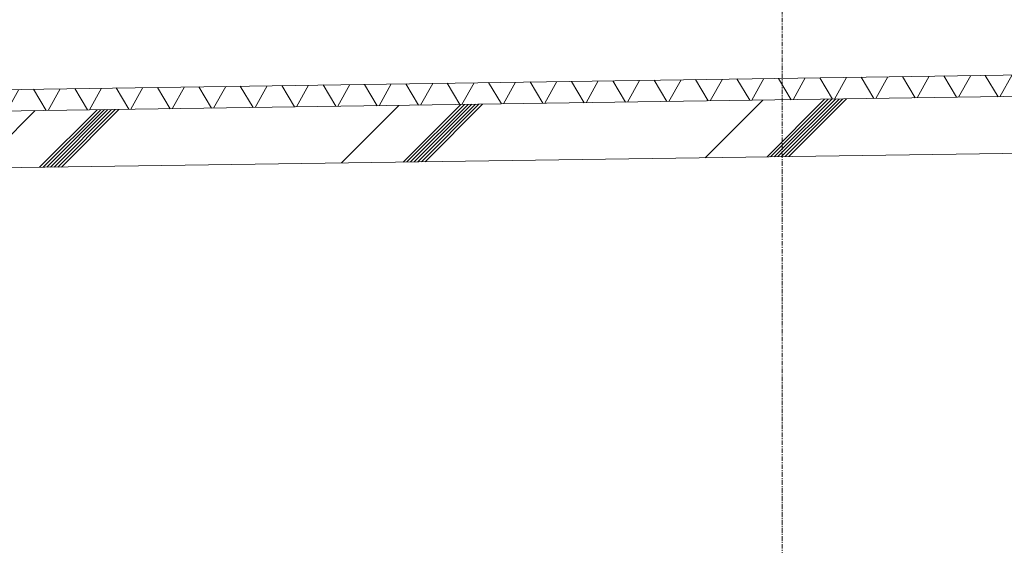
# Model space of a CAD drawing. Header units: millimetres. Extents: x 37681 to 219932, y -4585 to 8657.
# Tile 27 of 53: x 46008 to 48755, y 3933 to 5398. Entities that reach past the tile are written whole.
import ezdxf

# ---------------------------------------------------------------- set-up
doc = ezdxf.new("R2010")
doc.units = ezdxf.units.MM
doc.linetypes.add('ARC Grid Line', pattern=[22.225, 12.7, -3.175, 3.175, -3.175])
for name, color, linetype, lineweight in [('A--A23__Vloeren', 8, 'Continuous', 15), ('A--L$07A__Stramien', 1, 'Continuous', 13), ('A--L23__Vloeren', 3, 'Continuous', 9)]:
    doc.layers.add(name, color=color, linetype=linetype, lineweight=lineweight)

msp = doc.modelspace()

# ---------------------------------------------------------------- hatches: boundary and pattern name
at = {"layer": 'A--A23__Vloeren', "lineweight": 9}
h = msp.add_hatch(dxfattribs=at)
h.set_pattern_fill('FP_7', color=256, angle=240, style=0, pattern_type=2)
h.set_pattern_definition([(60.83, (48887.76, 2980), (-87.3177, 48.7403), []), (120.83, (48887.76, 2980), (-85.8692, -51.2493), [])])
h.paths.add_polyline_path([(44151.4, 5116.5), (59145.4, 5333.7), (59145.4, 5393.7), (44151.4, 5176.5)])
h.paths.add_polyline_path([(59236.4, 5393.7), (59236.4, 5395), (59190.9, 5394.3)])
h = msp.add_hatch(dxfattribs=at)
h.set_pattern_fill('FP_6', color=256, style=0, pattern_type=2)
h.set_pattern_definition([(45, (48887.76, 2980), (-500, 500), []), (45, (49057.76, 2980), (-500, 500), []), (45, (49067.76, 2980), (-500, 500), []), (45, (49077.76, 2980), (-500, 500), []), (45, (49087.76, 2980), (-500, 500), []), (45, (49097.76, 2980), (-500, 500), []), (45, (49107.76, 2980), (-500, 500), []), (45, (49117.76, 2980), (-500, 500), [])])
h.paths.add_polyline_path([(44151.4, 4958.4), (59190.9, 5176.3), (59145.4, 5177), (59145.4, 5333.7), (44151.4, 5116.5)])

# ---------------------------------------------------------------- linework, layer by layer
at = {"layer": 'A--L$07A__Stramien', "linetype": 'ARC Grid Line'}
msp.add_line((48135.4, -3588.7), (48135.4, 7521.1), dxfattribs=at)
at = {"layer": 'A--L23__Vloeren', "lineweight": 15}
for p, q in [((59236.4, 5395), (44151.4, 5176.5)), ((59236.4, 5335), (44151.4, 5116.5)), ((44151.4, 4958.4), (59131.4, 5175.5))]:
    msp.add_line(p, q, dxfattribs=at)

doc.saveas('drawing.dxf')
